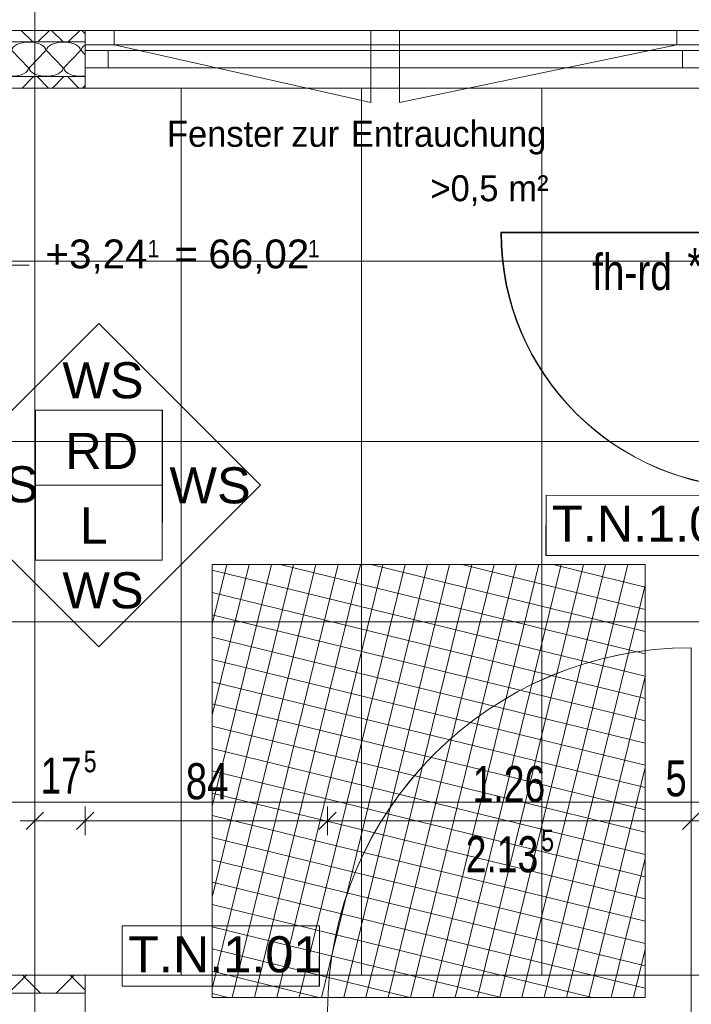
# Model space of a CAD drawing. Extents: x 229 to 926, y 37 to 878.
# Tile 152 of 162: x 502 to 548, y 666 to 734. Entities that reach past the tile are written whole.
import ezdxf
from ezdxf.lldxf.tags import DXFTag

# ---------------------------------------------------------------- set-up
doc = ezdxf.new("R2010")
doc.units = 0
doc.layers.get('0').update_dxf_attribs({"lineweight": 13})
for name, color, linetype, lineweight, true_color, plot in [('A_BI_Aussenwand', 5, 'Continuous', 18, 0x0000ff, False), ('A_BI_Fenster', 1, 'Continuous', 18, 0xff0000, False), ('A_BI_Innenwand', 7, 'Continuous', 18, 0x80ff80, False), ('A_BI_Tuer', 7, 'Continuous', 18, 0xbdbbbb, False)]:
    doc.layers.add(name, color=color, linetype=linetype, lineweight=lineweight, true_color=true_color, plot=plot)
for name, color, linetype, lineweight in [('Axen', 7, 'Continuous', 25), ('Axen-A03ENIVKI0', 7, 'Continuous', 25), ('Beschriftung', 7, 'Continuous', 25), ('Beschriftung-A03ENIVII0', 7, 'Continuous', 25), ('Bewegungsfläche', 7, 'Continuous', 25), ('Deckenspiegel', 7, 'Continuous', 25), ('Fenster', 7, 'Continuous', 25), ('Fenster-A03ENIVJI0', 7, 'Continuous', 25), ('Fullfläche', 7, 'Continuous', 25), ('Fullfläche-A03ENIVQI0', 7, 'Continuous', 25), ('Maßlinien', 7, 'Continuous', 25), ('Maßlinien-A03ENIVNI0', 7, 'Continuous', 25), ('Türen', 7, 'Continuous', 25), ('Türen-A03ENIVLI0', 7, 'Continuous', 25), ('Wände', 7, 'Continuous', 25), ('Wände-A03ENIVMI0', 7, 'Continuous', 25)]:
    doc.layers.add(name, color=color, linetype=linetype, lineweight=lineweight)
doc.styles.get("Standard").update_dxf_attribs({"font": 'arial.ttf'})
tags = doc.linetypes.add('ALL_S25', pattern=[0.001, 0, -0.001]).pattern_tags.tags
tags[6:7] = [DXFTag(74, 4), DXFTag(75, 0), DXFTag(340, '0'), DXFTag(46, 1.0), DXFTag(50, 0.0), DXFTag(44, 0.0), DXFTag(45, 0.0)]
tags[4:5] = [DXFTag(74, 4), DXFTag(75, 0), DXFTag(340, '0'), DXFTag(46, 1.0), DXFTag(50, 0.0), DXFTag(44, 0.0), DXFTag(45, 0.0)]
tags = doc.linetypes.add('ALL_S25-A03ENIVOI0', pattern=[0.001, 0, -0.001]).pattern_tags.tags
tags[6:7] = [DXFTag(74, 4), DXFTag(75, 0), DXFTag(340, '0'), DXFTag(46, 1.0), DXFTag(50, 0.0), DXFTag(44, 0.0), DXFTag(45, 0.0)]
tags[4:5] = [DXFTag(74, 4), DXFTag(75, 0), DXFTag(340, '0'), DXFTag(46, 1.0), DXFTag(50, 0.0), DXFTag(44, 0.0), DXFTag(45, 0.0)]
tags = doc.linetypes.add('fein_strichliert', pattern=[4, 1, -2, 1]).pattern_tags.tags
tags[8:9] = [DXFTag(74, 4), DXFTag(75, 0), DXFTag(340, '0'), DXFTag(46, 0.0), DXFTag(50, 0.0), DXFTag(44, 0.0), DXFTag(45, 0.0)]
tags[6:7] = [DXFTag(74, 4), DXFTag(75, 0), DXFTag(340, '0'), DXFTag(46, 0.0), DXFTag(50, 0.0), DXFTag(44, 0.0), DXFTag(45, 0.0)]
tags[4:5] = [DXFTag(74, 4), DXFTag(75, 0), DXFTag(340, '0'), DXFTag(46, 0.0), DXFTag(50, 0.0), DXFTag(44, 0.0), DXFTag(45, 0.0)]

# ---------------------------------------------------------------- blocks, each defined once
blk = doc.blocks.new('Referenz-A03ENIVGI0', base_point=(255.728, 66.032))
at = {"layer": 'Axen', "color": 0, "linetype": 'ALL_S25', "lineweight": -2, "ltscale": 0.13}
for p, q in [((502.835, 66.032), (502.835, 801.547)), ((735.547, 733.346), (301.726, 733.346))]:
    blk.add_line(p, q, dxfattribs=at)
at = {"layer": 'Beschriftung', "color": 0, "lineweight": -2}
for p, q in [((496.066, 701.816), (507.281, 713.027)), ((507.281, 713.027), (518.492, 701.812)), ((502.879, 701.815), (502.88, 707.015)), ((502.88, 707.015), (511.68, 707.014)), ((511.68, 707.014), (511.679, 701.813)), ((507.277, 690.601), (496.066, 701.816)), ((502.878, 696.614), (502.879, 701.815)), ((511.679, 701.813), (502.879, 701.815)), ((518.492, 701.812), (507.277, 690.601)), ((511.679, 701.813), (511.678, 696.613)), ((538.268, 701.113), (538.267, 696.946)), ((551.939, 701.111), (538.268, 701.113)), ((538.267, 696.946), (551.939, 696.945)), ((511.678, 696.613), (502.878, 696.614)), ((508.889, 671.26), (508.888, 667.093)), ((522.561, 671.258), (508.889, 671.26)), ((522.56, 667.091), (522.561, 671.258)), ((508.888, 667.093), (522.56, 667.091))]:
    blk.add_line(p, q, dxfattribs=at)
at = {"layer": 'Bewegungsfläche', "color": 0, "lineweight": -2}
for p, q in [((515.135, 692.179), (516.146, 696.311)), ((515.135, 685.868), (517.69, 696.311)), ((515.135, 679.557), (519.234, 696.311)), ((515.135, 673.246), (520.779, 696.311)), ((515.135, 666.935), (522.323, 696.311)), ((545.135, 696.311), (515.135, 696.311)), ((515.135, 696.311), (515.135, 666.31)), ((515.135, 692.179), (516.146, 696.311)), ((515.135, 685.868), (517.69, 696.311)), ((515.135, 679.557), (519.234, 696.311)), ((515.135, 673.246), (520.779, 696.311)), ((515.135, 666.935), (522.323, 696.311)), ((545.135, 696.311), (515.135, 696.311)), ((515.135, 696.311), (515.135, 666.31)), ((516.526, 666.31), (523.867, 696.311)), ((516.526, 666.31), (523.867, 696.311)), ((518.071, 666.31), (525.411, 696.311)), ((518.071, 666.31), (525.411, 696.311)), ((519.615, 666.31), (526.956, 696.311)), ((519.615, 666.31), (526.956, 696.311)), ((519.834, 696.311), (545.135, 690.12)), ((519.834, 696.311), (545.135, 690.12)), ((521.159, 666.31), (528.5, 696.311)), ((521.159, 666.31), (528.5, 696.311)), ((522.703, 666.31), (530.044, 696.311)), ((522.703, 666.31), (530.044, 696.311)), ((524.248, 666.31), (531.588, 696.311)), ((524.248, 666.31), (531.588, 696.311)), ((525.792, 666.31), (533.133, 696.311)), ((525.792, 666.31), (533.133, 696.311)), ((526.145, 696.311), (545.135, 691.664)), ((526.145, 696.311), (545.135, 691.664)), ((527.336, 666.31), (534.677, 696.311)), ((527.336, 666.31), (534.677, 696.311)), ((528.881, 666.31), (536.221, 696.311)), ((528.881, 666.31), (536.221, 696.311)), ((530.425, 666.31), (537.766, 696.311)), ((530.425, 666.31), (537.766, 696.311)), ((531.969, 666.31), (539.31, 696.311)), ((531.969, 666.31), (539.31, 696.311)), ((532.456, 696.311), (545.135, 693.208)), ((532.456, 696.311), (545.135, 693.208)), ((533.513, 666.31), (540.854, 696.311)), ((533.513, 666.31), (540.854, 696.311)), ((535.058, 666.31), (542.398, 696.311)), ((535.058, 666.31), (542.398, 696.311)), ((536.602, 666.31), (543.943, 696.311)), ((536.602, 666.31), (543.943, 696.311)), ((538.768, 696.311), (545.135, 694.753)), ((538.768, 696.311), (545.135, 694.753)), ((545.079, 696.311), (545.135, 696.297)), ((545.079, 696.311), (545.135, 696.297)), ((545.135, 666.31), (545.135, 696.311)), ((545.135, 666.31), (545.135, 696.311)), ((515.135, 695.916), (545.135, 688.575)), ((515.135, 695.916), (545.135, 688.575)), ((538.146, 666.31), (545.135, 694.874)), ((538.146, 666.31), (545.135, 694.874)), ((515.135, 694.372), (545.135, 687.031)), ((515.135, 694.372), (545.135, 687.031)), ((515.135, 692.828), (545.135, 685.487)), ((515.135, 692.828), (545.135, 685.487)), ((515.135, 691.283), (545.135, 683.943)), ((515.135, 691.283), (545.135, 683.943)), ((515.135, 689.739), (545.135, 682.398)), ((515.135, 689.739), (545.135, 682.398)), ((515.135, 688.195), (545.135, 680.854)), ((515.135, 688.195), (545.135, 680.854)), ((539.69, 666.31), (545.135, 688.563)), ((539.69, 666.31), (545.135, 688.563)), ((515.135, 686.651), (545.135, 679.31)), ((515.135, 686.651), (545.135, 679.31)), ((515.135, 685.106), (545.135, 677.766)), ((515.135, 685.106), (545.135, 677.766)), ((515.135, 683.562), (545.135, 676.221)), ((515.135, 683.562), (545.135, 676.221)), ((515.135, 682.018), (545.135, 674.677)), ((515.135, 682.018), (545.135, 674.677)), ((541.235, 666.31), (545.135, 682.251)), ((541.235, 666.31), (545.135, 682.251)), ((515.135, 680.473), (545.135, 673.133)), ((515.135, 680.473), (545.135, 673.133)), ((515.135, 678.929), (545.135, 671.589)), ((515.135, 678.929), (545.135, 671.589)), ((515.135, 677.385), (545.135, 670.044)), ((515.135, 677.385), (545.135, 670.044)), ((515.135, 675.841), (545.135, 668.5)), ((515.135, 675.841), (545.135, 668.5)), ((542.779, 666.31), (545.135, 675.94)), ((542.779, 666.31), (545.135, 675.94)), ((515.135, 674.296), (545.135, 666.956)), ((515.135, 674.296), (545.135, 666.956)), ((515.135, 672.752), (541.462, 666.31)), ((515.135, 672.752), (541.462, 666.31)), ((515.135, 671.208), (535.151, 666.31)), ((515.135, 671.208), (535.151, 666.31)), ((515.135, 669.664), (528.839, 666.31)), ((515.135, 669.664), (528.839, 666.31)), ((544.323, 666.31), (545.135, 669.629)), ((544.323, 666.31), (545.135, 669.629)), ((515.135, 668.119), (522.528, 666.31)), ((515.135, 668.119), (522.528, 666.31)), ((515.135, 666.575), (516.217, 666.31)), ((515.135, 666.575), (516.217, 666.31)), ((515.135, 666.31), (545.135, 666.31)), ((515.135, 666.31), (545.135, 666.31))]:
    blk.add_line(p, q, dxfattribs=at)
at = {"layer": 'Fenster', "color": 0, "lineweight": -2}
for p, q in [((508.335, 732.346), (508.335, 733.346)), ((526.125, 732.346), (526.125, 733.346)), ((528.125, 733.346), (528.125, 732.346)), ((547.335, 732.346), (547.335, 733.346)), ((506.335, 732.346), (549.335, 732.346)), ((508.335, 732.346), (526.125, 728.346)), ((526.125, 728.346), (526.125, 732.346)), ((528.125, 728.346), (528.125, 732.346)), ((547.335, 732.346), (528.125, 728.346))]:
    blk.add_line(p, q, dxfattribs=at)
at = {"layer": 'Fullfläche', "color": 0, "lineweight": -2}
for p, q in [((501.903, 733.346), (502.702, 732.546)), ((503.854, 733.346), (503.055, 732.546)), ((504.003, 733.346), (504.802, 732.546)), ((505.954, 733.346), (505.155, 732.546)), ((506.103, 733.346), (506.335, 733.114)), ((501.258, 731.946), (502.41, 730.746)), ((502.458, 730.746), (503.61, 731.946)), ((503.658, 731.946), (504.81, 730.746)), ((504.858, 730.746), (506.01, 731.946)), ((506.058, 731.946), (506.335, 731.658)), ((501.959, 729.346), (502.758, 730.146)), ((503.799, 729.346), (503, 730.146)), ((504.059, 729.346), (504.858, 730.146)), ((505.899, 729.346), (505.1, 730.146)), ((506.159, 729.346), (506.335, 729.522)), ((502.126, 667.718), (501.019, 666.609)), ((502.002, 667.845), (502.126, 667.721)), ((502.257, 667.845), (502.133, 667.721)), ((502.133, 667.718), (503.24, 666.609)), ((505.426, 667.718), (504.319, 666.61)), ((505.302, 667.845), (505.426, 667.721)), ((505.557, 667.845), (505.433, 667.721)), ((505.433, 667.718), (506.335, 666.815))]:
    blk.add_line(p, q, dxfattribs=at)
for centre, start_param, end_param in [((502.434, 731.946), 1.570796, 3.141593), ((502.434, 731.946), 0, 1.570796), ((504.834, 731.946), 1.570796, 3.141593), ((504.834, 731.946), 0, 1.570796), ((507.234, 731.946), 2.441377, 3.141593), ((501.234, 730.746), 3.141593, 6.283185), ((503.634, 730.746), 3.141593, 6.283185), ((506.034, 730.746), 3.141593, 4.970974)]:
    blk.add_ellipse(centre, major_axis=(1.176, 0), ratio=0.5, start_param=start_param, end_param=end_param, dxfattribs=at)
at = {"layer": 'Maßlinien', "color": 0, "lineweight": -2}
for p, q in [((497.056, 717.063), (502.456, 717.071)), ((502.235, 677.945), (503.435, 679.146)), ((502.835, 678.545), (502.835, 679.545)), ((505.735, 677.945), (506.935, 679.146)), ((506.335, 678.545), (506.335, 679.545)), ((522.535, 677.945), (523.735, 679.146)), ((523.135, 678.545), (523.135, 679.545)), ((547.735, 677.945), (548.935, 679.146)), ((502.835, 678.545), (501.835, 678.545)), ((502.835, 678.545), (502.835, 677.545)), ((502.835, 678.545), (506.335, 678.545)), ((506.335, 678.545), (506.335, 677.545)), ((506.335, 678.545), (512.145, 678.545)), ((512.145, 678.545), (523.135, 678.545)), ((523.135, 678.545), (523.135, 677.545)), ((523.135, 678.545), (548.335, 678.545))]:
    blk.add_line(p, q, dxfattribs=at)
at = {"layer": 'Türen', "color": 0, "lineweight": -2}
blk.add_line((552.875, 719.311), (535.175, 719.311), dxfattribs=at)
for centre, major_axis in [((552.875, 719.311), (-17.7, 0)), ((548.335, 665.345), (0, 25.2))]:
    blk.add_ellipse(centre, major_axis=major_axis, ratio=1, start_param=0, end_param=1.570796, dxfattribs=at)
at = {"layer": 'Wände', "color": 0, "lineweight": -2}
for p, q in [((381.634, 733.346), (506.335, 733.346)), ((506.335, 733.346), (507.335, 733.346)), ((506.335, 733.346), (506.335, 729.346)), ((506.335, 733.346), (549.335, 733.346)), ((532.535, 733.346), (549.335, 733.346)), ((506.335, 732.546), (382.433, 732.545)), ((382.433, 730.146), (506.335, 730.146)), ((506.335, 729.346), (382.433, 729.346)), ((549.335, 729.311), (506.335, 729.346)), ((382.433, 667.845), (506.335, 667.845)), ((506.335, 665.345), (506.335, 667.845)), ((506.335, 666.61), (381.642, 666.595))]:
    blk.add_line(p, q, dxfattribs=at)
at = {"layer": 'Beschriftung', "color": 0, "lineweight": -2, "char_height": 2.50002, "attachment_point": 1, "rotation": 359.99316}
for s, insert in [('{\\fArial;WS}', (504.751, 710.338)), ('{\\fArial;RD}', (504.955, 705.441)), ('{\\fArial;WS}', (497.466, 703.127)), ('{\\fArial;WS}', (512.172, 703.056)), ('{\\fArial;T.N.1.02}', (538.684, 700.403)), ('{\\fArial;L}', (505.954, 700.273)), ('{\\fArial;WS}', (504.751, 695.78)), ('{\\fArial;T.N.1.01}', (509.306, 670.55))]:
    blk.add_mtext(s, dxfattribs=dict(at, insert=insert))
at = {"layer": 'Maßlinien', "color": 0, "lineweight": -2, "attachment_point": 1, "rotation": 0.00001}
for s, insert, char_height in [('{\\fArial;+3,24}', (503.581, 718.846), 2.00002), ('{\\W0.89;\\fArial;1}', (510.651, 718.817), 1.20001), ('{\\fArial;66,02}', (514.869, 718.846), 2.00002), ('{\\W0.89;\\fArial;1}', (521.759, 718.817), 1.20001), ('{\\fArial;=}', (512.511, 718.846), 2.00002), ('{\\W0.77;\\fArial;fh-rd}', (541.46, 717.844), 2.50002), ('{\\W0.77;\\fArial;*}', (548.064, 718.25), 2.50002), ('{\\W0.76;\\fArial;5}', (506.235, 683.415), 1.50001), ('{\\W0.73;\\fArial;17}', (503.247, 682.933), 2.50002), ('{\\W0.76;\\fArial;84}', (513.306, 682.547), 2.50002), ('{\\W0.76;\\fArial;5}', (546.542, 682.747), 2.50002), ('{\\W0.74;\\fArial;1.26}', (533.182, 682.347), 2.50002), ('{\\W0.76;\\fArial;5}', (537.934, 677.926), 1.50001), ('{\\W0.74;\\fArial;2.13}', (532.705, 677.484), 2.50002)]:
    blk.add_mtext(s, dxfattribs=dict(at, insert=insert, char_height=char_height))
at = {"layer": 'Wände', "color": 0, "lineweight": -2, "char_height": 1.80002, "attachment_point": 1, "rotation": 0.00001}
for s, insert in [('{\\W0.95;\\fArial;Fenster}', (512, 727.073)), ('{\\W0.95;\\fArial;Entrauchung}', (524.741, 727.073)), ('{\\W0.95;\\fArial;zur}', (520.616, 727.073)), ('{\\W0.95;\\fArial;m²}', (535.659, 723.3)), ('{\\W0.95;\\fArial;>0,5}', (530.257, 723.3))]:
    blk.add_mtext(s, dxfattribs=dict(at, insert=insert))
blk = doc.blocks.new('Referenz-A03ENIVUI0', base_point=(281.599, 66.032))
at = {"layer": 'Axen-A03ENIVKI0', "color": 0, "linetype": 'ALL_S25-A03ENIVOI0', "lineweight": -2, "ltscale": 0.13}
for p, q in [((502.833, 66.032), (502.833, 801.546)), ((735.547, 733.346), (301.727, 733.346))]:
    blk.add_line(p, q, dxfattribs=at)
at = {"layer": 'Beschriftung-A03ENIVII0', "color": 0, "lineweight": -2}
for p, q in [((496.064, 701.816), (507.279, 713.028)), ((507.279, 713.028), (518.491, 701.813)), ((502.878, 701.815), (502.878, 707.015)), ((502.878, 707.015), (511.678, 707.014)), ((511.678, 707.014), (511.678, 701.814)), ((507.276, 690.601), (496.064, 701.816)), ((502.877, 696.615), (502.878, 701.815)), ((511.678, 701.814), (502.878, 701.815)), ((518.491, 701.813), (507.276, 690.601)), ((511.678, 701.814), (511.677, 696.614)), ((538.266, 701.113), (538.265, 696.947)), ((551.937, 701.112), (538.266, 701.113)), ((538.265, 696.947), (551.937, 696.945)), ((511.677, 696.614), (502.877, 696.615)), ((522.559, 671.259), (508.887, 671.26)), ((508.887, 671.26), (508.887, 667.094)), ((522.558, 667.092), (522.559, 671.259)), ((508.887, 667.094), (522.558, 667.092))]:
    blk.add_line(p, q, dxfattribs=at)
at = {"layer": 'Deckenspiegel', "color": 0, "lineweight": -2}
for p, q in [((552.833, 729.346), (385.634, 729.346)), ((512.983, 667.847), (512.983, 729.346)), ((525.483, 667.847), (525.483, 729.346)), ((537.983, 667.847), (537.983, 729.346)), ((385.634, 717.346), (552.833, 717.346)), ((385.634, 704.846), (552.833, 704.846)), ((385.634, 692.346), (552.833, 692.346)), ((385.634, 679.846), (552.833, 679.846)), ((385.634, 667.846), (552.834, 667.847))]:
    blk.add_line(p, q, dxfattribs=at)
at = {"layer": 'Fenster-A03ENIVJI0', "color": 0, "lineweight": -2}
for p, q in [((508.333, 732.346), (508.333, 733.346)), ((526.123, 732.346), (526.123, 733.346)), ((528.123, 733.346), (528.123, 732.346)), ((547.333, 732.346), (547.333, 733.346)), ((506.333, 732.346), (549.333, 732.346)), ((508.333, 732.346), (526.123, 728.346)), ((526.123, 728.346), (526.123, 732.346)), ((528.123, 728.346), (528.123, 732.346)), ((547.333, 732.346), (528.123, 728.346))]:
    blk.add_line(p, q, dxfattribs=at)
at = {"layer": 'Fullfläche-A03ENIVQI0', "color": 0, "lineweight": -2}
for p, q in [((501.902, 733.346), (502.701, 732.546)), ((503.853, 733.346), (503.054, 732.546)), ((504.002, 733.346), (504.801, 732.546)), ((505.953, 733.346), (505.154, 732.546)), ((506.102, 733.346), (506.333, 733.114)), ((501.257, 731.946), (502.409, 730.746)), ((502.457, 730.746), (503.609, 731.946)), ((503.657, 731.946), (504.809, 730.746)), ((504.857, 730.746), (506.009, 731.946)), ((506.057, 731.946), (506.334, 731.658)), ((501.957, 729.346), (502.756, 730.146)), ((503.798, 729.346), (502.998, 730.146)), ((504.057, 729.346), (504.856, 730.146)), ((505.898, 729.346), (505.099, 730.146)), ((506.157, 729.346), (506.333, 729.522)), ((502.125, 667.719), (501.017, 666.61)), ((502, 667.846), (502.125, 667.722)), ((502.256, 667.846), (502.131, 667.722)), ((502.131, 667.719), (503.238, 666.61)), ((505.425, 667.719), (504.318, 666.61)), ((505.301, 667.846), (505.425, 667.722)), ((505.555, 667.846), (505.431, 667.722)), ((505.431, 667.719), (506.333, 666.815))]:
    blk.add_line(p, q, dxfattribs=at)
for centre, start_param, end_param in [((502.433, 731.946), 1.570796, 3.141593), ((502.433, 731.946), 0, 1.570796), ((504.833, 731.946), 1.570796, 3.141593), ((504.833, 731.946), 0, 1.570796), ((507.233, 731.946), 2.441377, 3.141593), ((501.233, 730.746), 3.141593, 6.283185), ((503.633, 730.746), 3.141593, 6.283185), ((506.033, 730.746), 3.141593, 4.970974)]:
    blk.add_ellipse(centre, major_axis=(1.176, 0), ratio=0.5, start_param=start_param, end_param=end_param, dxfattribs=at)
at = {"layer": 'Maßlinien-A03ENIVNI0', "color": 0, "lineweight": -2}
for p, q in [((497.054, 717.063), (502.454, 717.071)), ((502.233, 677.946), (503.433, 679.146)), ((502.833, 678.546), (502.833, 679.546)), ((505.733, 677.946), (506.933, 679.146)), ((506.333, 678.546), (506.333, 679.546)), ((522.533, 677.946), (523.733, 679.146)), ((523.133, 678.546), (523.133, 679.546)), ((547.733, 677.946), (548.933, 679.146)), ((548.333, 678.546), (548.333, 679.546)), ((502.833, 678.546), (501.833, 678.546)), ((502.833, 678.546), (502.833, 677.546)), ((502.833, 678.546), (506.333, 678.546)), ((506.333, 678.546), (506.333, 677.546)), ((506.333, 678.546), (512.144, 678.546)), ((512.144, 678.546), (523.133, 678.546)), ((523.133, 678.546), (523.133, 677.546)), ((523.133, 678.546), (548.333, 678.546)), ((548.333, 678.546), (548.333, 677.546)), ((548.333, 678.546), (549.333, 678.546))]:
    blk.add_line(p, q, dxfattribs=at)
at = {"layer": 'Türen-A03ENIVLI0', "color": 0, "lineweight": -2}
for p, q in [((552.873, 719.311), (535.173, 719.311)), ((548.333, 665.346), (548.333, 690.546))]:
    blk.add_line(p, q, dxfattribs=at)
for centre, major_axis in [((552.873, 719.311), (-17.7, 0)), ((548.333, 665.346), (0, 25.2))]:
    blk.add_ellipse(centre, major_axis=major_axis, ratio=1, start_param=0, end_param=1.570796, dxfattribs=at)
at = {"layer": 'Wände-A03ENIVMI0', "color": 0, "lineweight": -2}
for p, q in [((381.634, 733.346), (506.333, 733.346)), ((506.333, 733.346), (507.333, 733.346)), ((506.333, 733.346), (506.333, 729.346)), ((506.333, 733.346), (549.333, 733.346)), ((532.533, 733.346), (549.333, 733.346)), ((506.333, 732.546), (382.433, 732.546)), ((382.433, 730.146), (506.334, 730.146)), ((506.333, 729.346), (382.433, 729.346)), ((382.433, 667.846), (506.333, 667.846)), ((506.333, 665.346), (506.333, 667.846)), ((506.333, 666.611), (381.642, 666.596))]:
    blk.add_line(p, q, dxfattribs=at)
at = {"layer": 'Beschriftung-A03ENIVII0', "color": 0, "lineweight": -2, "char_height": 2.49999, "attachment_point": 1, "rotation": 359.99316}
for s, insert in [('{\\fArial;WS}', (504.749, 710.339)), ('{\\fArial;RD}', (504.954, 705.441)), ('{\\fArial;WS}', (497.465, 703.127)), ('{\\fArial;WS}', (512.171, 703.057)), ('{\\fArial;T.N.1.02}', (538.683, 700.403)), ('{\\fArial;L}', (505.953, 700.273)), ('{\\fArial;WS}', (504.749, 695.78)), ('{\\fArial;T.N.1.01}', (509.304, 670.55))]:
    blk.add_mtext(s, dxfattribs=dict(at, insert=insert))
at = {"layer": 'Maßlinien-A03ENIVNI0', "color": 0, "lineweight": -2, "attachment_point": 1, "rotation": 0.00001}
for s, insert, char_height in [('{\\fArial;+3,24}', (503.58, 718.846), 2), ('{\\W0.89;\\fArial;1}', (510.649, 718.817), 1.2), ('{\\fArial;66,02}', (514.868, 718.846), 2), ('{\\W0.89;\\fArial;1}', (521.758, 718.817), 1.2), ('{\\fArial;=}', (512.509, 718.846), 2), ('{\\W0.77;\\fArial;fh-rd}', (541.459, 717.844), 2.49999), ('{\\W0.77;\\fArial;*}', (548.062, 718.25), 2.49999), ('{\\W0.76;\\fArial;5}', (506.234, 683.416), 1.5), ('{\\W0.73;\\fArial;17}', (503.245, 682.934), 2.49999), ('{\\W0.76;\\fArial;84}', (513.304, 682.547), 2.49999), ('{\\W0.76;\\fArial;5}', (546.54, 682.747), 2.49999), ('{\\W0.74;\\fArial;1.26}', (533.181, 682.347), 2.49999), ('{\\W0.76;\\fArial;5}', (537.932, 677.927), 1.5), ('{\\W0.74;\\fArial;2.13}', (532.703, 677.484), 2.49999)]:
    blk.add_mtext(s, dxfattribs=dict(at, insert=insert, char_height=char_height))
at = {"layer": 'Wände-A03ENIVMI0', "color": 0, "lineweight": -2, "char_height": 1.8, "attachment_point": 1, "rotation": 0.00001}
for s, insert in [('{\\W0.95;\\fArial;Fenster}', (511.998, 727.073)), ('{\\W0.95;\\fArial;Entrauchung}', (524.74, 727.073)), ('{\\W0.95;\\fArial;zur}', (520.615, 727.073)), ('{\\W0.95;\\fArial;m²}', (535.657, 723.3)), ('{\\W0.95;\\fArial;>0,5}', (530.255, 723.3))]:
    blk.add_mtext(s, dxfattribs=dict(at, insert=insert))
blk = doc.blocks.new('Wand-A03ENIWAI0', base_point=(381.634, 729.346))
at = {"color": 0, "linetype": 'ByBlock', "lineweight": -2, "ltscale": 0.18}
for p, q in [((381.634, 733.346), (506.334, 733.346)), ((385.634, 729.346), (506.334, 729.346))]:
    blk.add_line(p, q, dxfattribs=at)
blk = doc.blocks.new('Fenster-A03ENIWCI0', base_point=(506.334, 729.346))
at = {"color": 0, "linetype": 'ByBlock', "lineweight": -2, "ltscale": 0.18}
for p, q in [((506.334, 733.346), (549.334, 733.346)), ((506.334, 729.346), (506.334, 733.346)), ((549.334, 729.346), (549.334, 733.346)), ((506.334, 731.946), (549.334, 731.946)), ((507.934, 730.746), (507.934, 731.946)), ((547.734, 730.746), (547.734, 731.946)), ((506.334, 730.746), (549.334, 730.746)), ((506.334, 729.346), (549.334, 729.346))]:
    blk.add_line(p, q, dxfattribs=at)
at = {"color": 0, "linetype": 'fein_strichliert', "lineweight": -2, "ltscale": 0.18}
blk.add_line((549.334, 730.746), (549.334, 731.946), dxfattribs=at)
blk = doc.blocks.new('Wand-A03ENIXII0', base_point=(385.635, 662.846))
at = {"color": 0, "linetype": 'ByBlock', "lineweight": -2, "ltscale": 0.18}
for p in [(385.635, 667.846), (506.335, 662.846)]:
    blk.add_line(p, (506.335, 667.846), dxfattribs=at)
blk = doc.blocks.new('Tür-A03ENIYCI0', base_point=(523.135, 664.349))
at = {"color": 0, "linetype": 'ByBlock', "lineweight": -2, "ltscale": 0.18}
for p, q in [((548.335, 690.549), (548.335, 664.349)), ((523.135, 664.349), (523.135, 665.349))]:
    blk.add_line(p, q, dxfattribs=at)
blk.add_ellipse((548.335, 665.349), major_axis=(0, 25.2), ratio=1, start_param=0, end_param=1.570796, dxfattribs=at)
blk = doc.blocks.new('Tür-A03ENIYMI0', base_point=(535.134, 701.646))
at = {"color": 0, "linetype": 'ByBlock', "lineweight": -2, "ltscale": 0.18}
for p, q in [((535.134, 719.346), (556.834, 719.346)), ((556.834, 701.646), (552.834, 701.646))]:
    blk.add_line(p, q, dxfattribs=at)
blk.add_ellipse((552.834, 719.346), major_axis=(-17.7, 0), ratio=1, start_param=0, end_param=1.570796, dxfattribs=at)

msp = doc.modelspace()

# ---------------------------------------------------------------- block references
at = {"color": 251, "lineweight": 13, "ltscale": 0.13, "true_color": 0x606060}
for name, p in [('Referenz-A03ENIVGI0', (255.728, 66.032)), ('Referenz-A03ENIVUI0', (281.599, 66.032))]:
    msp.add_blockref(name, p, dxfattribs=at)
at = {"layer": 'A_BI_Aussenwand', "ltscale": 0.18}
msp.add_blockref('Wand-A03ENIWAI0', (381.634, 729.346), dxfattribs=at)
at = {"layer": 'A_BI_Fenster', "ltscale": 0.18}
msp.add_blockref('Fenster-A03ENIWCI0', (506.334, 729.346), dxfattribs=at)
at = {"layer": 'A_BI_Innenwand', "ltscale": 0.18}
msp.add_blockref('Wand-A03ENIXII0', (385.635, 662.846), dxfattribs=at)
at = {"layer": 'A_BI_Tuer', "ltscale": 0.18}
for name, p in [('Tür-A03ENIYMI0', (535.134, 701.646)), ('Tür-A03ENIYCI0', (523.135, 664.349))]:
    msp.add_blockref(name, p, dxfattribs=at)

doc.saveas('drawing.dxf')
